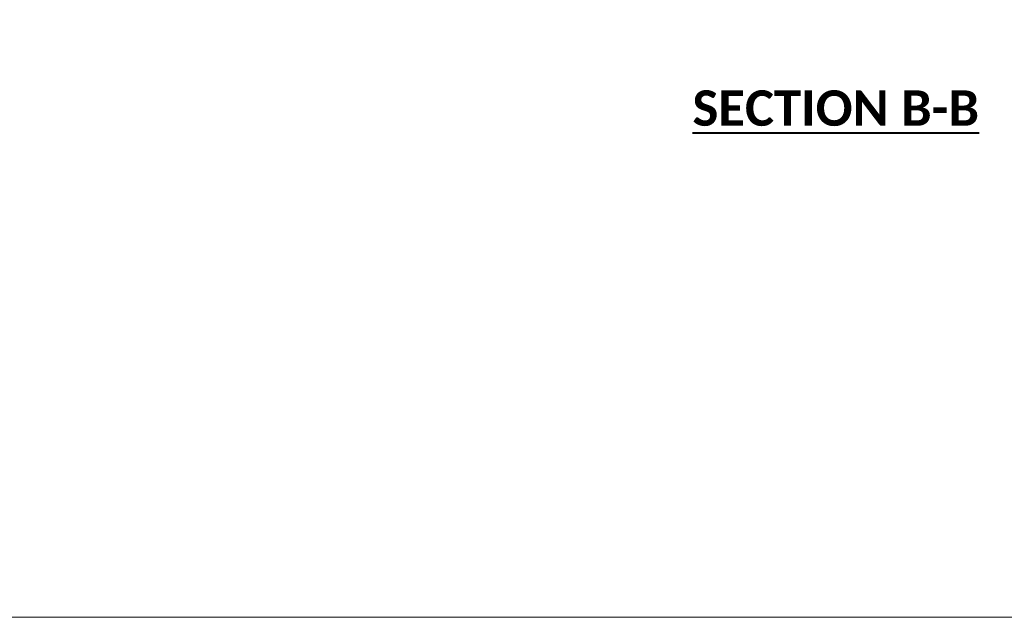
# Model space of a CAD drawing. Header units: metres. Extents: x -113 to 509, y -50 to 519.
# Tile 161 of 238: x -41 to 42, y 267 to 317. Entities that reach past the tile are written whole.
import ezdxf
from ezdxf.enums import TextEntityAlignment as Align

# ---------------------------------------------------------------- set-up
doc = ezdxf.new("R2010")
doc.units = ezdxf.units.M
doc.header["$MEASUREMENT"] = 0
for name, color, linetype, lineweight in [('B_ANNO_DIM', 7, 'Continuous', 18), ('B_ANNO_TEXT', 7, 'Continuous', 18), ('B_ANNO_TEXT_TITLE', 7, 'Continuous', 40)]:
    doc.layers.add(name, color=color, linetype=linetype, lineweight=lineweight)
doc.layers.add('B_ANNO_NOPLOT', color=47, linetype='Continuous', lineweight=18, plot=False)
doc.styles.add('Annotative', font='calibri.ttf', dxfattribs={"height": 0.0625})
doc.styles.get("Standard").update_dxf_attribs({"font": 'calibri.ttf'})
doc.styles.add('Title', font='calibrib.ttf', dxfattribs={"height": 0.125})

# ---------------------------------------------------------------- blocks, each defined once
blk = doc.blocks.new('INS_JTSS_A_SS_BASE')
at = {"layer": 'B_ANNO_NOPLOT', "flags": 128}
blk.add_lwpolyline([(0, 0), (0, 252), (323.9277, 252), (323.9277, 238.8552), (378, 238.8552), (378, 40.4996), (316.5708, 40.4996), (316.5708, 0)], close=True, dxfattribs=at)
at = {"layer": 'B_ANNO_DIM', "style": 'Annotative'}
blk.add_attdef('DIST6', text='', height=1.5, rotation=90, dxfattribs=at).set_placement((10.1741, -92.4535), align=Align.MIDDLE_CENTER)
at = {"layer": 'B_ANNO_DIM', "lineweight": 30}
for tag, p in [('BAR1', (10.7294, -248.1165)), ('BAR3', (129.0984, -257.5272))]:
    blk.add_attdef(tag, text='', height=1.5, dxfattribs=at).set_placement(p, align=Align.TOP_LEFT)
at = {"layer": 'B_ANNO_DIM', "style": 'Annotative'}
for tag, p in [('BAR2', (96.1024, -274.8563)), ('BAR4', (122.9444, -296.1127))]:
    blk.add_attdef(tag, text='', height=1.5, dxfattribs=at).set_placement(p, align=Align.TOP_LEFT)
at = {"layer": 'B_ANNO_TEXT', "style": 'Annotative'}
for tag, p in [('SS', (321.0554, -84.683)), ('BID#', (275.9705, -312.1489))]:
    blk.add_attdef(tag, p, '', height=1.5, dxfattribs=at)
blk = doc.blocks.new('*U7559')
at = {"layer": 'B_ANNO_TEXT', "style": 'Annotative'}
blk.add_attdef('DIST5', text='', height=1.5, rotation=314.904425, dxfattribs=at).set_placement((307.7123, 219.6008), align=Align.MIDDLE_CENTER)
blk.add_attdef('DIST2', text='', height=1.5, dxfattribs=at).set_placement((88.7866, 95.1415), align=Align.MIDDLE_CENTER)
at = {"layer": 'B_ANNO_TEXT_TITLE', "insert": (128.8686, 44.5767, -1.6845), "char_height": 3, "attachment_point": 1, "line_spacing_factor": 0.8, "style": 'Title'}
blk.add_mtext('\\pxqc;{\\LSECTION B-B}', dxfattribs=at)

msp = doc.modelspace()

# ---------------------------------------------------------------- block references
msp.add_blockref('INS_JTSS_A_SS_BASE', (-112.829, 266.839))

# ---------------------------------------------------------------- next in the draw order: block references
msp.add_blockref('*U7559', (-112.829, 266.839))

doc.saveas('drawing.dxf')
